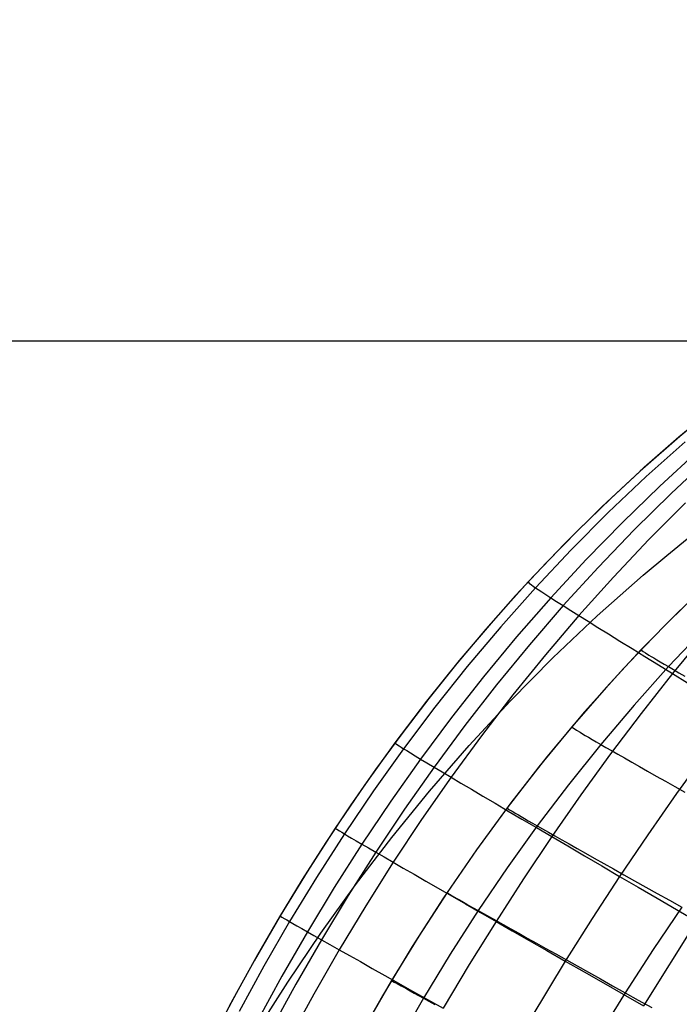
# Model space of a CAD drawing. Header units: millimetres. Extents: x -58 to 58, y -58 to 57.
# Tile 23 of 40: x 17 to 32, y -15 to 7. Entities that reach past the tile are written whole.
import ezdxf

# ---------------------------------------------------------------- set-up
doc = ezdxf.new("R2010")
doc.units = ezdxf.units.MM
doc.header["$MEASUREMENT"] = 0
doc.layers.add('Predefinito', color=5, linetype='Continuous')

msp = doc.modelspace()

# ---------------------------------------------------------------- linework, layer by layer
at = {"layer": 'Predefinito', "extrusion": (0.459919, 0.537098, 0.707107)}
for points in [[(-36.029, 114.312), (-34.523, 117.105), (-33.808, 118.516), (-33.12, 119.937), (-32.458, 121.368), (-31.823, 122.809), (-31.217, 124.262), (-30.638, 125.725), (-30.089, 127.199), (-29.57, 128.684), (-29.08, 130.181), (-28.621, 131.69), (-28.193, 133.21), (-27.796, 134.742), (-27.43, 136.287), (-27.096, 137.843), (-26.796, 139.408), (-26.529, 140.974), (-26.296, 142.541), (-26.095, 144.109), (-25.927, 145.677), (-25.79, 147.247), (-25.684, 148.817), (-25.608, 150.388), (-25.561, 151.96), (-25.543, 153.532), (-25.553, 155.106), (-25.592, 156.68), (-25.751, 159.83), (-26.018, 162.983), (-26.389, 166.137), (-26.862, 169.279), (-27.431, 172.396), (-28.096, 175.49), (-28.856, 178.561), (-29.28, 180.086), (-29.743, 181.601), (-30.253, 183.105), (-30.527, 183.852), (-30.816, 184.596), (-31.119, 185.336), (-31.436, 186.07), (-31.765, 186.795), (-32.108, 187.51), (-32.465, 188.218), (-32.835, 188.916), (-33.218, 189.605), (-33.614, 190.285), (-34.022, 190.957), (-34.444, 191.621), (-34.878, 192.276), (-35.324, 192.923), (-35.783, 193.562), (-36.253, 194.193), (-37.228, 195.432), (-38.246, 196.642), (-39.305, 197.825), (-40.401, 198.981), (-41.527, 200.108), (-42.679, 201.205), (-43.854, 202.276), (-45.05, 203.323), (-46.267, 204.347), (-48.753, 206.336)], [(-52.678, 204.485), (-50.14, 202.573), (-47.664, 200.588), (-46.453, 199.564), (-45.262, 198.516), (-44.093, 197.442), (-42.949, 196.339), (-41.833, 195.205), (-40.751, 194.042), (-39.711, 192.851), (-39.208, 192.245), (-38.716, 191.63), (-38.236, 191.006), (-37.768, 190.375), (-37.314, 189.734), (-36.872, 189.084), (-36.444, 188.425), (-36.03, 187.756), (-35.63, 187.077), (-35.245, 186.389), (-34.874, 185.69), (-34.518, 184.98), (-34.178, 184.26), (-33.852, 183.531), (-33.542, 182.794), (-33.249, 182.053), (-32.972, 181.308), (-32.71, 180.559), (-32.226, 179.05), (-31.788, 177.53), (-31.387, 176), (-31.015, 174.462), (-30.344, 171.369), (-29.773, 168.249), (-29.305, 165.107), (-28.946, 161.963), (-28.808, 160.391), (-28.698, 158.819), (-28.617, 157.247), (-28.565, 155.676), (-28.543, 154.105), (-28.551, 152.534), (-28.59, 150.963), (-28.661, 149.392), (-28.763, 147.821), (-28.899, 146.251), (-29.069, 144.681), (-29.274, 143.111), (-29.515, 141.541), (-29.792, 139.973), (-30.104, 138.414), (-30.451, 136.87), (-30.832, 135.338), (-31.246, 133.82), (-31.693, 132.315), (-32.173, 130.823), (-32.684, 129.343), (-33.227, 127.876), (-33.8, 126.42), (-34.402, 124.976), (-35.034, 123.544), (-35.695, 122.123), (-36.383, 120.713), (-37.098, 119.314), (-38.606, 116.546), (-40.213, 113.817)]]:
    msp.add_lwpolyline(points, dxfattribs=at)
at = {"layer": 'Predefinito', "extrusion": (-9.13188e-06, -8.31879e-06, 1)}
msp.add_lwpolyline([(17.336, -28.197), (17.421, -27.776), (17.512, -27.363), (17.611, -26.955), (17.716, -26.552), (17.946, -25.762), (18.198, -24.99), (18.472, -24.231), (18.764, -23.484), (19.074, -22.743), (19.398, -22.007), (19.957, -20.808), (20.55, -19.614), (21.178, -18.426), (21.841, -17.248), (22.539, -16.08), (23.274, -14.925), (24.044, -13.786), (24.851, -12.663), (25.695, -11.559), (26.576, -10.477), (27.495, -9.417), (28.452, -8.382), (29.447, -7.374), (30.481, -6.395), (31.553, -5.448), (32.105, -4.986), (32.666, -4.533), (33.236, -4.089), (33.818, -3.653), (34.409, -3.226), (35.011, -2.808), (35.624, -2.4), (36.249, -2), (36.885, -1.609), (37.532, -1.228), (38.192, -0.855), (38.863, -0.492), (39.547, -0.139), (40.244, 0.206), (40.954, 0.541), (41.678, 0.866), (42.414, 1.182), (43.165, 1.488), (44.708, 2.071), (46.309, 2.616), (47.971, 3.12), (49.695, 3.585), (51.483, 4.009), (53.337, 4.393), (55.26, 4.735), (57.253, 5.035)], dxfattribs=at)
at = {"layer": 'Predefinito'}
for points in [[(56.5, 0), (-56.5, 0)], [(54.5, 0), (-54.5, 0)], [(33.21, -1.549), (32.382, -2.234), (31.577, -2.938), (30.795, -3.66), (30.035, -4.398), (29.296, -5.153), (28.58, -5.923), (27.885, -6.708), (27.211, -7.506), (26.559, -8.317), (25.928, -9.14), (25.317, -9.974), (24.728, -10.819), (24.158, -11.673), (23.609, -12.537), (23.079, -13.408), (22.569, -14.286), (22.079, -15.172), (21.607, -16.063)], [(33.237, -5.484), (32.36, -6.318), (31.509, -7.179), (30.687, -8.066), (29.892, -8.976), (29.124, -9.911), (28.382, -10.868), (27.668, -11.845), (26.982, -12.841), (26.322, -13.856), (25.689, -14.888), (25.083, -15.935)], [(32.544, -6.138), (32.053, -6.622), (31.572, -7.114), (31.101, -7.613), (30.187, -8.632), (29.31, -9.679), (28.471, -10.75), (27.669, -11.844), (26.903, -12.959), (26.174, -14.093), (25.48, -15.243), (24.821, -16.409)]]:
    msp.add_lwpolyline(points, dxfattribs=at)
at = {"layer": 'Predefinito', "extrusion": (1, 0, 0)}
for points in [[(-2.234, 223.721), (-2.234, 59.999)], [(-5.153, 227.945), (-5.153, 60)], [(-11.673, 236.24), (-11.673, 60)]]:
    msp.add_lwpolyline(points, dxfattribs=at)
at = {"layer": 'Predefinito', "extrusion": (0.257173, 0.960526, -0.106073)}
msp.add_lwpolyline([(-27.796, 230.718), (-31.017, 229.442)], dxfattribs=at)
at = {"layer": 'Predefinito'}
for points in [[(39.888, 2.8, 60), (39.156, 2.411, 60), (38.431, 2.007, 60), (37.375, 1.383, 60), (36.338, 0.726, 60), (35.321, 0.037, 60), (34.325, -0.684, 60), (33.353, -1.435, 60), (32.406, -2.214, 60), (31.485, -3.022, 60), (30.588, -3.857, 60), (29.718, -4.718, 60), (28.874, -5.602, 60), (28.058, -6.508, 60), (27.269, -7.436, 60), (26.506, -8.384, 60), (25.77, -9.352, 60), (25.061, -10.336, 60), (24.379, -11.337, 60), (23.723, -12.354, 60), (23.092, -13.385, 60), (22.488, -14.43, 60), (21.909, -15.487, 60)], [(32.53, -2.341, 54.53), (31.621, -3.153, 54.483), (30.736, -3.991, 54.44), (29.876, -4.854, 54.402), (29.042, -5.74, 54.368), (28.235, -6.647, 54.337), (27.454, -7.575, 54.311), (26.699, -8.523, 54.289), (25.971, -9.488, 54.27), (25.268, -10.471, 54.256), (24.591, -11.47, 54.245), (23.939, -12.485, 54.238), (23.313, -13.513, 54.234), (22.713, -14.555, 54.234), (22.137, -15.609, 54.238)], [(32.835, -2.554, 51.691), (31.94, -3.373, 51.62), (31.069, -4.217, 51.555), (30.222, -5.085, 51.497), (29.4, -5.974, 51.445), (28.604, -6.884, 51.399), (27.833, -7.814, 51.359), (27.087, -8.763, 51.325), (26.366, -9.729, 51.298), (25.67, -10.711, 51.276), (24.999, -11.71, 51.26), (24.352, -12.723, 51.249), (23.729, -13.751, 51.244), (23.132, -14.79, 51.245), (22.559, -15.841, 51.251)], [(33.085, -2.722, 50.26), (32.201, -3.546, 50.178), (31.34, -4.394, 50.102), (30.502, -5.265, 50.035), (29.689, -6.157, 49.974), (28.9, -7.07, 49.921), (28.136, -8.001, 49.874), (27.396, -8.951, 49.835), (26.68, -9.917, 49.803), (25.989, -10.899, 49.778), (25.321, -11.897, 49.759), (24.677, -12.91, 49.747), (24.057, -13.937, 49.742), (23.461, -14.974, 49.743), (22.889, -16.023, 49.751)], [(32.535, -3.764, 48.756), (31.686, -4.617, 48.671), (30.859, -5.492, 48.595), (30.055, -6.388, 48.526), (29.276, -7.303, 48.466), (28.519, -8.236, 48.414), (27.787, -9.186, 48.369), (27.077, -10.153, 48.333), (26.391, -11.136, 48.305), (25.728, -12.133, 48.284), (25.087, -13.145, 48.27), (24.47, -14.17, 48.265), (23.876, -15.206, 48.266), (23.305, -16.252, 48.276)], [(28.874, -5.602, 60), (28.896, -5.634, 57.229), (28.948, -5.675, 55.808), (28.989, -5.704, 55.09), (29.042, -5.74, 54.368), (29.108, -5.784, 53.641), (29.189, -5.838, 52.912), (29.286, -5.9, 52.179), (29.4, -5.974, 51.445), (29.535, -6.06, 50.708), (29.689, -6.157, 49.974), (29.863, -6.267, 49.246), (30.055, -6.388, 48.526), (30.267, -6.52, 47.814), (30.497, -6.663, 47.111), (30.744, -6.817, 46.416), (31.009, -6.982, 45.732), (31.292, -7.156, 45.057), (31.591, -7.341, 44.393), (31.907, -7.536, 43.741), (32.239, -7.74, 43.1), (32.587, -7.954, 42.472)], [(32.972, -6.707, 51.331), (32.143, -7.578, 51.283), (31.341, -8.472, 51.241), (30.564, -9.389, 51.204), (29.812, -10.327, 51.173), (29.085, -11.286, 51.148), (28.384, -12.263, 51.128), (27.709, -13.258, 51.114), (27.058, -14.271, 51.105), (26.433, -15.3, 51.102), (25.833, -16.343, 51.105)], [(32.989, -6.828, 43.191), (32.239, -7.74, 43.1), (31.507, -8.668, 43.02), (30.794, -9.61, 42.95), (30.099, -10.567, 42.892), (29.423, -11.536, 42.844), (28.764, -12.517, 42.806), (28.124, -13.512, 42.779), (27.5, -14.518, 42.762), (26.896, -15.534, 42.756)], [(31.509, -7.179, 60), (31.521, -7.2, 57.805), (31.551, -7.222, 56.706), (31.603, -7.257, 55.609), (31.684, -7.307, 54.515), (31.736, -7.339, 53.971), (31.797, -7.375, 53.429), (31.868, -7.417, 52.889), (31.948, -7.465, 52.351), (32.04, -7.518, 51.816), (32.143, -7.578, 51.283), (32.258, -7.645, 50.754), (32.386, -7.718, 50.229), (32.525, -7.798, 49.708)], [(29.892, -8.976, 60), (29.908, -8.996, 57.785), (29.941, -9.019, 56.675), (29.997, -9.055, 55.568), (30.082, -9.107, 54.465), (30.137, -9.14, 53.916), (30.202, -9.178, 53.368), (30.276, -9.222, 52.823), (30.36, -9.271, 52.281), (30.456, -9.327, 51.741), (30.564, -9.389, 51.204), (30.684, -9.457, 50.671), (30.816, -9.533, 50.141), (30.961, -9.616, 49.615), (31.117, -9.705, 49.094), (31.285, -9.8, 48.577), (31.464, -9.902, 48.065), (31.655, -10.01, 47.559), (31.857, -10.125, 47.058), (32.069, -10.245, 46.564), (32.292, -10.371, 46.076), (32.526, -10.503, 45.594)], [(25.77, -9.352, 60), (25.776, -9.359, 58.605), (25.803, -9.38, 57.182), (25.864, -9.421, 55.736), (25.911, -9.451, 55.005), (25.971, -9.488, 54.27), (26.044, -9.534, 53.532), (26.133, -9.588, 52.789), (26.24, -9.653, 52.045), (26.366, -9.729, 51.298), (26.512, -9.817, 50.549), (26.68, -9.917, 49.803), (26.869, -10.029, 49.064), (27.077, -10.153, 48.333), (27.306, -10.289, 47.611), (27.553, -10.435, 46.898), (27.82, -10.593, 46.194), (28.105, -10.761, 45.501), (28.408, -10.94, 44.819), (28.729, -11.129, 44.149), (29.067, -11.327, 43.49), (29.423, -11.536, 42.844), (29.795, -11.754, 42.21), (30.183, -11.982, 41.591), (30.586, -12.218, 40.987), (31.004, -12.462, 40.399), (31.434, -12.713, 39.827), (31.876, -12.971, 39.272), (32.33, -13.236, 38.733), (32.794, -13.506, 38.21)], [(33.018, -9.584, 40.584), (32.332, -10.532, 40.511), (31.66, -11.491, 40.449), (31.004, -12.462, 40.399), (30.363, -13.443, 40.359), (29.736, -14.435, 40.331), (28.525, -16.448, 40.307)], [(28.382, -10.868, 60), (28.402, -10.886, 57.77), (28.437, -10.909, 56.654), (28.497, -10.946, 55.539), (28.586, -10.999, 54.429), (28.644, -11.032, 53.876), (28.71, -11.071, 53.325), (28.787, -11.115, 52.777), (28.875, -11.166, 52.231), (28.974, -11.222, 51.688), (29.085, -11.286, 51.148), (29.209, -11.356, 50.611), (29.345, -11.433, 50.078), (29.494, -11.517, 49.549), (29.654, -11.608, 49.025), (29.827, -11.706, 48.505), (30.011, -11.81, 47.991), (30.207, -11.92, 47.482), (30.414, -12.037, 46.979), (30.633, -12.159, 46.482), (30.862, -12.288, 45.991), (31.101, -12.423, 45.507), (31.351, -12.563, 45.031), (31.612, -12.71, 44.561), (31.882, -12.861, 44.1), (32.162, -13.019, 43.647), (32.452, -13.181, 43.202)], [(24.379, -11.337, 60), (24.386, -11.344, 58.598), (24.416, -11.364, 57.169), (24.48, -11.404, 55.717), (24.529, -11.433, 54.983), (24.591, -11.47, 54.245), (24.667, -11.515, 53.503), (24.759, -11.57, 52.758), (24.869, -11.634, 52.01), (24.999, -11.71, 51.26), (25.149, -11.797, 50.508), (25.321, -11.897, 49.759), (25.514, -12.009, 49.017), (25.728, -12.133, 48.284), (25.962, -12.268, 47.559), (26.215, -12.414, 46.843), (26.487, -12.571, 46.138), (26.779, -12.739, 45.443), (27.088, -12.917, 44.759), (27.416, -13.105, 44.087), (27.761, -13.304, 43.426), (28.124, -13.512, 42.779), (28.503, -13.729, 42.145), (28.899, -13.956, 41.524), (29.31, -14.191, 40.919), (29.736, -14.435, 40.331), (30.174, -14.685, 39.759), (30.624, -14.942, 39.204), (31.086, -15.206, 38.665), (31.558, -15.475, 38.142)], [(26.982, -12.841, 60), (27.004, -12.857, 57.761), (27.042, -12.88, 56.64), (27.104, -12.916, 55.522), (27.197, -12.969, 54.407), (27.256, -13.003, 53.852), (27.325, -13.042, 53.299), (27.404, -13.086, 52.749), (27.494, -13.137, 52.201), (27.595, -13.194, 51.656), (27.709, -13.258, 51.114), (27.835, -13.329, 50.575), (27.974, -13.407, 50.04), (28.126, -13.492, 49.51), (28.29, -13.584, 48.984), (28.466, -13.682, 48.462), (28.653, -13.787, 47.946), (28.853, -13.898, 47.436), (29.063, -14.016, 46.931), (29.285, -14.14, 46.432), (29.518, -14.27, 45.94), (29.762, -14.406, 45.455), (30.016, -14.548, 44.977), (30.281, -14.696, 44.507), (30.555, -14.849, 44.045), (30.84, -15.008, 43.591), (31.134, -15.172, 43.145), (31.438, -15.342, 42.709), (31.751, -15.516, 42.281)], [(32.452, -13.181, 43.202), (31.784, -14.169, 43.169), (31.134, -15.172, 43.145), (30.502, -16.189, 43.131)], [(23.092, -13.385, 60), (23.1, -13.39, 58.595), (23.132, -13.409, 57.164), (23.2, -13.448, 55.709), (23.25, -13.477, 54.974), (23.313, -13.513, 54.234), (23.391, -13.558, 53.491), (23.485, -13.612, 52.744), (23.598, -13.676, 51.995), (23.729, -13.751, 51.244), (23.882, -13.838, 50.492), (24.057, -13.937, 49.742), (24.253, -14.048, 48.999), (24.47, -14.17, 48.265), (24.707, -14.304, 47.539), (24.964, -14.448, 46.823), (25.24, -14.604, 46.117), (25.535, -14.77, 45.421), (25.848, -14.946, 44.737), (26.18, -15.132, 44.064), (26.529, -15.329, 43.403), (26.896, -15.534, 42.756)], [(32.794, -13.506, 38.21), (31.558, -15.475, 38.142)], [(25.689, -14.888, 60), (25.714, -14.901, 57.759), (25.754, -14.923, 56.636), (25.818, -14.959, 55.516), (25.913, -15.012, 54.4), (25.973, -15.045, 53.844), (26.043, -15.084, 53.291), (26.124, -15.129, 52.739), (26.215, -15.179, 52.191), (26.318, -15.236, 51.645), (26.433, -15.3, 51.102), (26.561, -15.371, 50.563), (26.701, -15.449, 50.028)]]:
    msp.add_polyline3d(points, dxfattribs=at)

doc.saveas('drawing.dxf')
